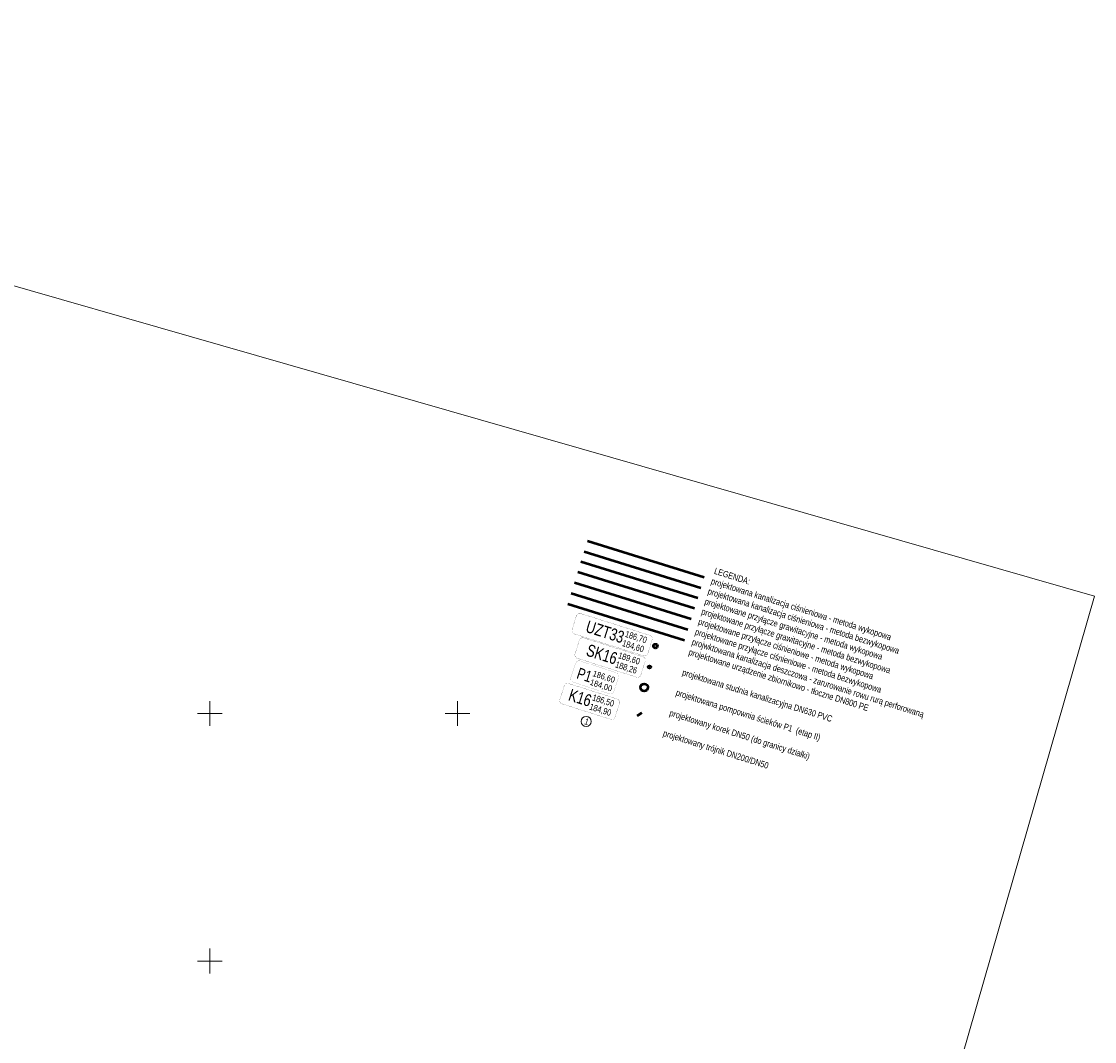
# Model space of a CAD drawing. Header units: metres. Extents: x 7482748 to 7484637, y 5684406 to 5687014.
# Tile 180 of 180: x 7483912 to 7484129, y 5686634 to 5686840. Entities that reach past the tile are written whole.
import ezdxf
from ezdxf.lldxf.tags import DXFTag

# ---------------------------------------------------------------- set-up
doc = ezdxf.new("R2010")
doc.units = ezdxf.units.M
doc.header["$MEASUREMENT"] = 0
doc.linetypes.add('1', pattern=[1.5, 1, -0.5])
for name, color, linetype, lineweight in [('.domiar', 250, 'Continuous', 9), ('.k deszczowa', 200, 'Continuous', 50), ('.ks gawitacja', 34, 'Continuous', 50), ('.ks tłoczny', 104, 'Continuous', 50), ('_Podzial_sekcyjny_krzyze', 7, '1', 13)]:
    doc.layers.add(name, color=color, linetype=linetype, lineweight=lineweight)
doc.layers.add('.przyłącza', color=32, linetype='Continuous', lineweight=50, true_color=0xbd5e00)
doc.layers.add('_ramki_nieplotowane', color=7, linetype='Continuous', lineweight=0, plot=False)
doc.layers.add('IS_Węzeł_sieci_kanalizacyjnej_-_opisy', color=7, linetype='Continuous')
doc.styles.get("Standard").update_dxf_attribs({"font": 'simplex.shx', "width": 0.75})
tags = doc.linetypes.add('SOLID', pattern=[10, 10, 0]).pattern_tags.tags
tags[6:7] = [DXFTag(74, 4), DXFTag(75, 0), DXFTag(340, '0'), DXFTag(46, 0.0), DXFTag(50, 0.0), DXFTag(44, 0.0), DXFTag(45, 0.0)]
tags[4:5] = [DXFTag(74, 4), DXFTag(75, 0), DXFTag(340, '0'), DXFTag(46, 0.0), DXFTag(50, 0.0), DXFTag(44, 0.0), DXFTag(45, 0.0)]

msp = doc.modelspace()

# ---------------------------------------------------------------- linework, layer by layer
at = {"layer": '.domiar', "linetype": 'Continuous'}
msp.add_circle((7484025.98254, 5686698.42151), 1.02127, dxfattribs=at)
at = {"layer": '.k deszczowa', "linetype": 'Continuous'}
msp.add_lwpolyline([(7484022.28249, 5686722.17235), (7484045.8753, 5686714.84846)], dxfattribs=at)
at = {"layer": '.ks gawitacja', "linetype": 'Continuous'}
msp.add_ellipse((7484037.71698, 5686705.27899), major_axis=(0.74994, -0.00962), ratio=1, dxfattribs=at)
at = {"layer": '.ks tłoczny', "linetype": 'Continuous'}
for points in [[(7484026.23393, 5686734.90133), (7484049.82674, 5686727.57744)], [(7484023.62349, 5686726.49218), (7484047.2163, 5686719.16829)], [(7484037.25998, 5686700.14834), (7484036.30302, 5686699.57219)]]:
    msp.add_lwpolyline(points, dxfattribs=at)
at = {"layer": '.ks tłoczny', "color": 111, "linetype": 'Continuous', "true_color": 0x70ffb8}
for points in [[(7484025.56331, 5686732.74102), (7484049.15612, 5686725.41713)], [(7484022.95299, 5686724.33226), (7484046.5458, 5686717.00838)]]:
    msp.add_lwpolyline(points, dxfattribs=at)
at = {"layer": '.ks tłoczny', "linetype": 'Continuous'}
msp.add_circle((7484039.98458, 5686713.64676), 0.4, dxfattribs=at)
at = {"layer": '.przyłącza', "linetype": 'Continuous'}
msp.add_lwpolyline([(7484024.94067, 5686730.7353), (7484048.53349, 5686723.41141)], dxfattribs=at)
at = {"layer": '.przyłącza', "color": 9, "linetype": 'Continuous', "true_color": 0xd19cc7}
msp.add_lwpolyline([(7484024.29411, 5686728.65248), (7484047.88692, 5686721.3286)], dxfattribs=at)
at = {"layer": '.przyłącza', "linetype": 'Continuous'}
msp.add_circle((7484038.78014, 5686709.39538), 0.25, dxfattribs=at)
at = {"layer": '_Podzial_sekcyjny_krzyze', "linetype": 'Continuous'}
for p, q in [((7483950, 5686697.5), (7483950, 5686702.5)), ((7484000, 5686697.5), (7484000, 5686702.5)), ((7483947.5, 5686700), (7483952.5, 5686700)), ((7483997.5, 5686700), (7484002.5, 5686700)), ((7483950, 5686647.5), (7483950, 5686652.5)), ((7483947.5, 5686650), (7483952.5, 5686650))]:
    msp.add_line(p, q, dxfattribs=at)
at = {"layer": '_ramki_nieplotowane', "color": 3, "linetype": 'Continuous', "lineweight": 0, "flags": 128}
msp.add_lwpolyline([(7483724.51, 5686839.85), (7483642.48, 5686554.39), (7484046.62, 5686438.25), (7484128.65, 5686723.71), (7483724.51, 5686839.85)], close=True, dxfattribs=at)
at = {"layer": 'IS_Węzeł_sieci_kanalizacyjnej_-_opisy', "color": 18, "linetype": 'SOLID', "ltscale": 0.01, "true_color": 0x000000}
for points, const_width in [([(7484023.61874, 5686716.08192), (7484037.54046, 5686711.68353, 0.414214), (7484038.44391, 5686712.15318), (7484039.31154, 5686714.89938, 0.414214), (7484038.8419, 5686715.80284), (7484024.92018, 5686720.20122, 0.414214), (7484024.01672, 5686719.73158), (7484023.14909, 5686716.98537, 0.414214), (7484023.61874, 5686716.08192)], 0.03), ([(7484024.20831, 5686711.16722), (7484036.13742, 5686707.36631, 0.414214), (7484037.04202, 5686707.83375), (7484037.91635, 5686710.57782, 0.414214), (7484037.44891, 5686711.48242), (7484025.51981, 5686715.28333, 0.414214), (7484024.61521, 5686714.81589), (7484023.74088, 5686712.07182, 0.414214), (7484024.20831, 5686711.16722)], 0.03), ([(7484023.40119, 5686706.32634), (7484030.63854, 5686703.99986, 0.414214), (7484031.5847, 5686704.48569), (7484032.50535, 5686707.34969, 0.414214), (7484032.01951, 5686708.29585), (7484024.78217, 5686710.62234, 0.414214), (7484023.83601, 5686710.1365), (7484022.91536, 5686707.27251, 0.414214), (7484023.40119, 5686706.32634)], 0.01875), ([(7484021.15007, 5686701.9524), (7484030.91843, 5686698.84731, 0.414214), (7484031.82271, 5686699.31536), (7484032.69517, 5686702.06003, 0.414214), (7484032.22711, 5686702.96431), (7484022.45875, 5686706.06941, 0.414214), (7484021.55447, 5686705.60135), (7484020.68201, 5686702.85668, 0.414214), (7484021.15007, 5686701.9524)], 0.03)]:
    msp.add_lwpolyline(points, format="xyb", dxfattribs=dict(at, const_width=const_width))

# ---------------------------------------------------------------- texts
for s, insert, char_height, attachment_point, rotation in [('{\\fArial|b0|i0|c238|p34;LEGENDA:\\Pprojektowana kanalizacja ciśnieniowa - metoda wykopowa\\Pprojektowana kanalizacja ciśnieniowa - metoda bezwykopowa\\Pprojektowane przyłącze grawitacyjne - metoda wykopowa\\Pprojektowane przyłącze grawitacyjne - metoda bezwykopowa\\Pprojektowane przyłącze ciśnieniowe - metoda wykopowa\\Pprojektowane przyłącze ciśnieniowe - metoda bezwykopowa\\Pprojwktowana kanalizacja deszczowa - zarurowanie rowu rurą perforowaną\\Pprojektowane urządzenie zbiornikowo - tłoczne DN800 PE\\P\\Pprojektowana studnia kanalizacyjna DN630 PVC\\P\\Pprojektowana pompownia ścieków P1  (etap II)\\P\\Pprojektowany korek DN50 (do granicy działki)\\P\\Pprojektowany trójnik DN200/DN50}', (7484041.27365, 5686695.12377), 1.2888, 7, 342.5094887), ('\\fArial|b0|i0;UZT33', (7484033.17791, 5686714.14033), 2.448, 9, 342.4667566), ('\\fArial|b0|i0;186,70', (7484033.65141, 5686715.30709), 1.2888, 7, 342.4667566), ('\\fArial|b0|i0;SK16', (7484031.78089, 5686709.83375), 2.448, 9, 342.3268432), ('\\fArial|b0|i0;184,60', (7484033.52777, 5686714.91575), 1.2888, 1, 342.4667566), ('\\fArial|b0|i0;189,60', (7484032.25723, 5686710.99935), 1.2888, 7, 342.3268432), ('\\fArial|b0|i0;188,26', (7484032.13264, 5686710.60832), 1.2888, 1, 342.3268432), ('\\fArial|b0|i0;P1', (7484026.6988, 5686706.25762), 2.295, 9, 342.1796795), ('{\\fArial|b0|i0|c238|p34;186,60}', (7484027.1237, 5686707.37521), 1.206, 7, 342.1796795), ('\\fArial|b0|i0;K16', (7484026.56022, 5686701.31177), 2.448, 9, 342.3659705), ('{\\fArial|b0|i0|c238|p34;184,00}', (7484027.00113, 5686706.99392), 1.206, 1, 342.1796795), ('\\fArial|b0|i0;186,50', (7484027.03576, 5686702.4777), 1.2888, 7, 342.3659705), ('{\\fArial|b0|i0|c238|p34;184,90}', (7484026.91144, 5686702.08658), 1.2888, 1, 342.3659705), ('{\\fArial|b0|i0|c238|p34;1}', (7484025.90405, 5686699.11406), 1.2888, 1, 342.3659705)]:
    msp.add_mtext(s, dxfattribs=dict(at, insert=insert, char_height=char_height, attachment_point=attachment_point, rotation=rotation))

doc.saveas('drawing.dxf')
